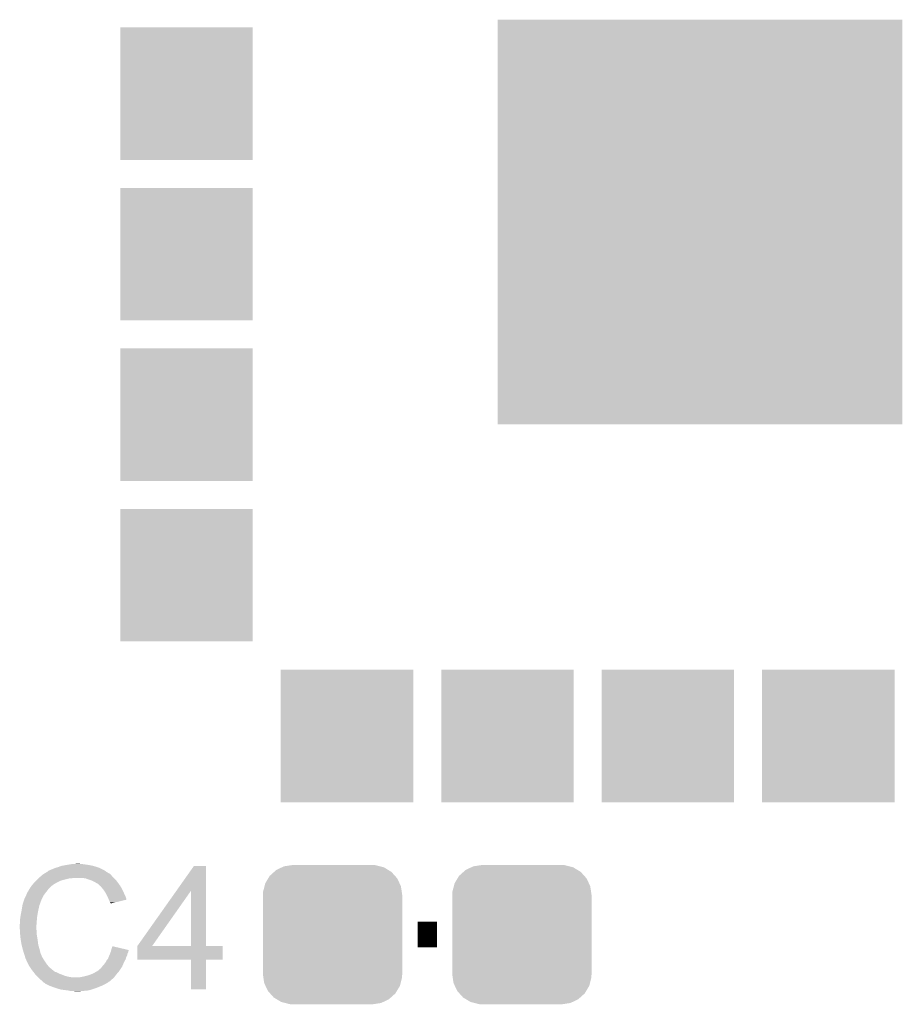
# Model space of a CAD drawing. Extents: x -0.05 to 0.95, y -0.15 to 1.37.
# Tile 24 of 28: x 0.17 to 0.45, y 0.79 to 1.1. Entities that reach past the tile are written whole.
import ezdxf

# ---------------------------------------------------------------- set-up
doc = ezdxf.new("R2010")
doc.units = 0
doc.layers.get('0').update_dxf_attribs({"linetype": 'CONTINUOUS'})
doc.layers.add('ST67W_CLICK_V101_GTO', color=14, linetype='CONTINUOUS')
doc.layers.add('ST67W_CLICK_V101_GTS', color=12, linetype='CONTINUOUS')

# ---------------------------------------------------------------- blocks, each defined once
blk = doc.blocks.new('SQUARE_73')
blk.add_solid([(0.02065, 0.02065), (0.02065, -0.02065), (-0.02065, 0.02065), (-0.02065, -0.02065)])
blk = doc.blocks.new('SQUARE_74')
blk.add_solid([(0.06305, 0.06305), (0.06305, -0.06305), (-0.06305, 0.06305), (-0.06305, -0.06305)])
blk = doc.blocks.new('CUSTOM_75')
for points in [[(-0.01509, 0.0213), (-0.01273, 0.02165), (0.01472, 0.0213), (0.01336, 0.02165)], [(-0.01273, 0.02165), (-0.0124, 0.0217), (0.01336, 0.02165), (0.0124, 0.0217)], [(-0.01957, 0.01832), (-0.01818, 0.01957), (0.01945, 0.01832), (0.01832, 0.01957)], [(-0.01818, 0.01957), (-0.01755, 0.02014), (0.01832, 0.01957), (0.01738, 0.02014)], [(-0.01755, 0.02014), (-0.01578, 0.02098), (0.01738, 0.02014), (0.01599, 0.02098)], [(-0.01578, 0.02098), (-0.01509, 0.0213), (0.01599, 0.02098), (0.01472, 0.0213)], [(-0.02121, 0.01509), (-0.02098, 0.01599), (0.0213, 0.01509), (0.02088, 0.01599)], [(-0.02098, 0.01599), (-0.02004, 0.01755), (0.02088, 0.01599), (0.02014, 0.01755)], [(-0.02004, 0.01755), (-0.01957, 0.01832), (0.02014, 0.01755), (0.01945, 0.01832)], [(-0.0217, 0.0124), (-0.02165, 0.01336), (0.0217, 0.0124), (0.02156, 0.01336)], [(-0.0217, -0.0124), (-0.0217, 0.0124), (0.0217, -0.0124), (0.0217, 0.0124)], [(-0.02165, 0.01336), (-0.02121, 0.01509), (0.02156, 0.01336), (0.0213, 0.01509)], [(-0.02156, -0.01336), (-0.0217, -0.0124), (0.02165, -0.01336), (0.0217, -0.0124)], [(-0.0213, -0.01509), (-0.02156, -0.01336), (0.02121, -0.01509), (0.02165, -0.01336)], [(-0.02088, -0.01599), (-0.0213, -0.01509), (0.02098, -0.01599), (0.02121, -0.01509)], [(-0.02014, -0.01755), (-0.02088, -0.01599), (0.02004, -0.01755), (0.02098, -0.01599)], [(-0.01945, -0.01832), (-0.02014, -0.01755), (0.01957, -0.01832), (0.02004, -0.01755)], [(-0.01832, -0.01957), (-0.01945, -0.01832), (0.01818, -0.01957), (0.01957, -0.01832)], [(-0.01738, -0.02014), (-0.01832, -0.01957), (0.01755, -0.02014), (0.01818, -0.01957)], [(-0.01599, -0.02098), (-0.01738, -0.02014), (0.01578, -0.02098), (0.01755, -0.02014)], [(-0.01472, -0.0213), (-0.01599, -0.02098), (0.01509, -0.0213), (0.01578, -0.02098)], [(-0.01336, -0.02165), (-0.01472, -0.0213), (0.01273, -0.02165), (0.01509, -0.0213)], [(-0.0124, -0.0217), (-0.01336, -0.02165), (0.0124, -0.0217), (0.01273, -0.02165)]]:
    blk.add_solid(points)

msp = doc.modelspace()

# ---------------------------------------------------------------- linework, layer by layer
at = {"layer": 'ST67W_CLICK_V101_GTO', "const_width": 0.008}
msp.add_lwpolyline([(0.297, 0.816), (0.303, 0.816)], dxfattribs=at)
at = {"layer": 'ST67W_CLICK_V101_GTO'}
for points in [[(0.1859, 0.8374), (0.1875, 0.8377), (0.196, 0.8374), (0.1945, 0.8377)], [(0.1875, 0.8377), (0.1887, 0.8379), (0.1945, 0.8377), (0.1931, 0.8379)], [(0.1887, 0.8379), (0.1893, 0.838), (0.1931, 0.8379), (0.1925, 0.838)], [(0.1893, 0.838), (0.1911, 0.8381), (0.192, 0.838), (0.1916, 0.8381)], [(0.17971, 0.8343), (0.18006, 0.8346), (0.2017, 0.8343), (0.2015, 0.8346)], [(0.18006, 0.8346), (0.1803, 0.8348), (0.2015, 0.8346), (0.2013, 0.8348)], [(0.1803, 0.8348), (0.18047, 0.8349), (0.2013, 0.8348), (0.2012, 0.8349)], [(0.18047, 0.8349), (0.18063, 0.835), (0.2012, 0.8349), (0.201, 0.835)], [(0.18063, 0.835), (0.1808, 0.8351), (0.201, 0.835), (0.2009, 0.8351)], [(0.1808, 0.8351), (0.18163, 0.8356), (0.2008, 0.8351), (0.2, 0.8356)], [(0.1808, 0.8351), (0.1808, 0.8351), (0.2009, 0.8351), (0.2008, 0.8351)], [(0.18163, 0.8356), (0.1818, 0.8357), (0.2, 0.8356), (0.19986, 0.8357)], [(0.1818, 0.8358), (0.1822, 0.836), (0.19972, 0.8358), (0.19944, 0.836)], [(0.1818, 0.8357), (0.1818, 0.8358), (0.19986, 0.8357), (0.19972, 0.8358)], [(0.1822, 0.836), (0.1825, 0.8361), (0.19944, 0.836), (0.1993, 0.8361)], [(0.1825, 0.8361), (0.1829, 0.8363), (0.1993, 0.8361), (0.1989, 0.8363)], [(0.1829, 0.8363), (0.1834, 0.8365), (0.1989, 0.8363), (0.1985, 0.8365)], [(0.1834, 0.8365), (0.1839, 0.8367), (0.1985, 0.8365), (0.19805, 0.8367)], [(0.1839, 0.8367), (0.1845, 0.8369), (0.19805, 0.8367), (0.1976, 0.8369)], [(0.1845, 0.8369), (0.1852, 0.8371), (0.1976, 0.8369), (0.19696, 0.8371)], [(0.1852, 0.8371), (0.1859, 0.8374), (0.19696, 0.8371), (0.196, 0.8374)], [(0.22186, 0.8297), (0.2273, 0.8374), (0.2311, 0.8297), (0.2311, 0.8374)], [(0.2273, 0.8374), (0.2273, 0.8374), (0.2311, 0.8374), (0.2273, 0.8374)], [(0.17669, 0.8312), (0.1769, 0.8315), (0.183, 0.8312), (0.1834, 0.8315)], [(0.1769, 0.8315), (0.17699, 0.8316), (0.1834, 0.8315), (0.1835, 0.8316)], [(0.17699, 0.8316), (0.17763, 0.8323), (0.1835, 0.8316), (0.1847, 0.8323)], [(0.17763, 0.8323), (0.1779, 0.8326), (0.1847, 0.8323), (0.18535, 0.8326)], [(0.1779, 0.8326), (0.1782, 0.8329), (0.18535, 0.8326), (0.186, 0.8329)], [(0.1782, 0.8329), (0.1788, 0.8335), (0.186, 0.8329), (0.1884, 0.8335)], [(0.1788, 0.8335), (0.1789, 0.8336), (0.1884, 0.8335), (0.1894, 0.8336)], [(0.1789, 0.8336), (0.179, 0.8337), (0.1894, 0.8336), (0.1899, 0.8337)], [(0.179, 0.8337), (0.17971, 0.8343), (0.2023, 0.8337), (0.2017, 0.8343)], [(0.1936, 0.8335), (0.1924, 0.8337), (0.2025, 0.8335), (0.2023, 0.8337)], [(0.1947, 0.8331), (0.1936, 0.8335), (0.2029, 0.8331), (0.2025, 0.8335)], [(0.195, 0.833), (0.1947, 0.8331), (0.203, 0.833), (0.2029, 0.8331)], [(0.1956, 0.8328), (0.195, 0.833), (0.20316, 0.8328), (0.203, 0.833)], [(0.1962, 0.8325), (0.1956, 0.8328), (0.2034, 0.8325), (0.20316, 0.8328)], [(0.1964, 0.8324), (0.1962, 0.8325), (0.20347, 0.8324), (0.2034, 0.8325)], [(0.1969, 0.8321), (0.1964, 0.8324), (0.20369, 0.8321), (0.20347, 0.8324)], [(0.1973, 0.8319), (0.1969, 0.8321), (0.20383, 0.8319), (0.20369, 0.8321)], [(0.1974, 0.8318), (0.1973, 0.8319), (0.2039, 0.8318), (0.20383, 0.8319)], [(0.19819, 0.8311), (0.1974, 0.8318), (0.2044, 0.8311), (0.2039, 0.8318)], [(0.1745, 0.8272), (0.17502, 0.8283), (0.17995, 0.8272), (0.1805, 0.8283)], [(0.17502, 0.8283), (0.1753, 0.8289), (0.1805, 0.8283), (0.18097, 0.8289)], [(0.1753, 0.829), (0.1754, 0.8291), (0.18104, 0.829), (0.18112, 0.8291)], [(0.1753, 0.8289), (0.1753, 0.829), (0.18097, 0.8289), (0.18104, 0.829)], [(0.1754, 0.8291), (0.1755, 0.8294), (0.18112, 0.8291), (0.18136, 0.8294)], [(0.1755, 0.8294), (0.1757, 0.8296), (0.18136, 0.8294), (0.18151, 0.8296)], [(0.1757, 0.8296), (0.1759, 0.83), (0.18151, 0.8296), (0.18182, 0.83)], [(0.1759, 0.83), (0.17596, 0.8301), (0.18182, 0.83), (0.1819, 0.8301)], [(0.17596, 0.8301), (0.1762, 0.8305), (0.1819, 0.8301), (0.1823, 0.8305)], [(0.1762, 0.8305), (0.17669, 0.8312), (0.1823, 0.8305), (0.183, 0.8312)], [(0.1983, 0.831), (0.19819, 0.8311), (0.20446, 0.831), (0.2044, 0.8311)], [(0.19878, 0.8304), (0.1983, 0.831), (0.2048, 0.8304), (0.20446, 0.831)], [(0.1991, 0.83), (0.19878, 0.8304), (0.205, 0.83), (0.2048, 0.8304)], [(0.19938, 0.8296), (0.1991, 0.83), (0.2052, 0.8296), (0.205, 0.83)], [(0.1998, 0.829), (0.19938, 0.8296), (0.20547, 0.829), (0.2052, 0.8296)], [(0.19995, 0.8287), (0.1998, 0.829), (0.2056, 0.8287), (0.20547, 0.829)], [(0.2003, 0.828), (0.19995, 0.8287), (0.20595, 0.828), (0.2056, 0.8287)], [(0.2097, 0.8125), (0.22186, 0.8297), (0.2143, 0.8125), (0.2264, 0.8297)], [(0.2264, 0.8125), (0.2264, 0.8297), (0.2311, 0.8125), (0.2311, 0.8297)], [(0.17375, 0.8245), (0.17388, 0.8253), (0.179, 0.8245), (0.1792, 0.8253)], [(0.17388, 0.8253), (0.1739, 0.8254), (0.1792, 0.8253), (0.17925, 0.8254)], [(0.1739, 0.8254), (0.17393, 0.8255), (0.17925, 0.8254), (0.1793, 0.8255)], [(0.17393, 0.8255), (0.174, 0.8257), (0.1793, 0.8255), (0.1793, 0.8257)], [(0.174, 0.8257), (0.17403, 0.8258), (0.1793, 0.8257), (0.1794, 0.8258)], [(0.17403, 0.8258), (0.17407, 0.8259), (0.1794, 0.8258), (0.1794, 0.8259)], [(0.17407, 0.8259), (0.17447, 0.8271), (0.1794, 0.8259), (0.1799, 0.8271)], [(0.17447, 0.8271), (0.1745, 0.8272), (0.1799, 0.8271), (0.17995, 0.8272)], [(0.20034, 0.8279), (0.2003, 0.828), (0.206, 0.8279), (0.20595, 0.828)], [(0.2007, 0.8271), (0.20034, 0.8279), (0.20624, 0.8271), (0.206, 0.8279)], [(0.2008, 0.8269), (0.2007, 0.8271), (0.2063, 0.8269), (0.20624, 0.8271)], [(0.2009, 0.8267), (0.2008, 0.8269), (0.20547, 0.8267), (0.2063, 0.8269)], [(0.2011, 0.8261), (0.2009, 0.8267), (0.20296, 0.8261), (0.20547, 0.8267)], [(0.2013, 0.8259), (0.2011, 0.8261), (0.20213, 0.8259), (0.20296, 0.8261)], [(0.2013, 0.8257), (0.2013, 0.8259), (0.2013, 0.8257), (0.20213, 0.8259)], [(0.1733, 0.822), (0.17339, 0.8225), (0.17852, 0.822), (0.1786, 0.8225)], [(0.17339, 0.8225), (0.1736, 0.8236), (0.1786, 0.8225), (0.1788, 0.8236)], [(0.1736, 0.8236), (0.17375, 0.8245), (0.1788, 0.8236), (0.179, 0.8245)], [(0.173, 0.8191), (0.1731, 0.8195), (0.17824, 0.8191), (0.17827, 0.8195)], [(0.173, 0.8185), (0.173, 0.8191), (0.1782, 0.8185), (0.17824, 0.8191)], [(0.1731, 0.8206), (0.1732, 0.8213), (0.17835, 0.8206), (0.1784, 0.8213)], [(0.1731, 0.8195), (0.1731, 0.8206), (0.17827, 0.8195), (0.17835, 0.8206)], [(0.1732, 0.8213), (0.1733, 0.822), (0.1784, 0.8213), (0.17852, 0.822)], [(0.17305, 0.8176), (0.173, 0.8185), (0.1782, 0.8176), (0.1782, 0.8185)], [(0.17306, 0.8173), (0.17305, 0.8176), (0.1783, 0.8173), (0.1782, 0.8176)], [(0.1731, 0.8165), (0.17306, 0.8173), (0.1783, 0.8165), (0.1783, 0.8173)], [(0.17313, 0.8162), (0.1731, 0.8165), (0.1783, 0.8162), (0.1783, 0.8165)], [(0.17319, 0.8156), (0.17313, 0.8162), (0.1784, 0.8156), (0.1783, 0.8162)], [(0.1733, 0.8145), (0.17319, 0.8156), (0.17857, 0.8145), (0.1784, 0.8156)], [(0.17334, 0.8143), (0.1733, 0.8145), (0.1786, 0.8143), (0.17857, 0.8145)], [(0.1736, 0.8128), (0.17334, 0.8143), (0.1788, 0.8128), (0.1786, 0.8143)], [(0.1738, 0.812), (0.1736, 0.8128), (0.17903, 0.812), (0.1788, 0.8128)], [(0.17397, 0.8114), (0.1738, 0.812), (0.1792, 0.8114), (0.17903, 0.812)], [(0.1742, 0.8106), (0.17397, 0.8114), (0.17941, 0.8106), (0.1792, 0.8114)], [(0.17443, 0.8099), (0.1742, 0.8106), (0.1796, 0.8099), (0.17941, 0.8106)], [(0.17447, 0.8098), (0.17443, 0.8099), (0.1797, 0.8098), (0.1796, 0.8099)], [(0.20097, 0.8096), (0.2011, 0.8099), (0.2065, 0.8096), (0.20656, 0.8099)], [(0.2011, 0.8099), (0.20117, 0.8101), (0.20656, 0.8099), (0.2066, 0.8101)], [(0.20117, 0.8101), (0.20132, 0.8105), (0.2066, 0.8101), (0.2068, 0.8105)], [(0.20132, 0.8105), (0.2014, 0.8107), (0.2068, 0.8105), (0.20685, 0.8107)], [(0.2014, 0.8107), (0.20145, 0.8109), (0.20685, 0.8107), (0.2069, 0.8109)], [(0.20145, 0.8109), (0.2015, 0.8111), (0.2069, 0.8109), (0.207, 0.8111)], [(0.2015, 0.8111), (0.20152, 0.8112), (0.207, 0.8111), (0.207, 0.8112)], [(0.20152, 0.8112), (0.2016, 0.8115), (0.207, 0.8112), (0.20572, 0.8115)], [(0.2016, 0.8115), (0.2019, 0.8124), (0.20572, 0.8115), (0.2019, 0.8124)], [(0.2097, 0.8082), (0.2097, 0.8125), (0.2363, 0.8082), (0.2363, 0.8125)], [(0.2097, 0.8125), (0.2097, 0.8125), (0.2363, 0.8125), (0.2311, 0.8125)], [(0.2097, 0.8125), (0.2097, 0.8125), (0.2264, 0.8125), (0.22438, 0.8125)], [(0.2097, 0.8125), (0.2097, 0.8125), (0.22438, 0.8125), (0.2143, 0.8125)], [(0.17453, 0.8096), (0.17447, 0.8098), (0.1798, 0.8096), (0.1797, 0.8098)], [(0.1746, 0.8094), (0.17453, 0.8096), (0.17987, 0.8094), (0.1798, 0.8096)], [(0.17463, 0.8093), (0.1746, 0.8094), (0.1799, 0.8093), (0.17987, 0.8094)], [(0.1747, 0.809), (0.17463, 0.8093), (0.18005, 0.809), (0.1799, 0.8093)], [(0.1748, 0.8087), (0.1747, 0.809), (0.1802, 0.8087), (0.18005, 0.809)], [(0.1749, 0.8084), (0.1748, 0.8087), (0.18039, 0.8084), (0.1802, 0.8087)], [(0.175, 0.8082), (0.1749, 0.8084), (0.18051, 0.8082), (0.18039, 0.8084)], [(0.17514, 0.8079), (0.175, 0.8082), (0.1807, 0.8079), (0.18051, 0.8082)], [(0.17556, 0.807), (0.17514, 0.8079), (0.1813, 0.807), (0.1807, 0.8079)], [(0.1758, 0.8065), (0.17556, 0.807), (0.1817, 0.8065), (0.1813, 0.807)], [(0.1991, 0.8065), (0.1994, 0.8069), (0.20512, 0.8065), (0.20529, 0.8069)], [(0.1994, 0.8069), (0.1998, 0.8074), (0.20529, 0.8069), (0.20551, 0.8074)], [(0.1998, 0.8074), (0.1999, 0.8076), (0.20551, 0.8074), (0.2056, 0.8076)], [(0.1999, 0.8076), (0.2001, 0.808), (0.2056, 0.8076), (0.20583, 0.808)], [(0.2001, 0.808), (0.20034, 0.8083), (0.20583, 0.808), (0.206, 0.8083)], [(0.20034, 0.8083), (0.2005, 0.8085), (0.206, 0.8083), (0.20606, 0.8085)], [(0.2005, 0.8085), (0.20071, 0.809), (0.20606, 0.8085), (0.2062, 0.809)], [(0.20071, 0.809), (0.20097, 0.8096), (0.2062, 0.809), (0.2065, 0.8096)], [(0.2264, 0.799), (0.2264, 0.8082), (0.2311, 0.799), (0.2311, 0.8082)], [(0.2264, 0.8082), (0.2264, 0.8082), (0.2311, 0.8082), (0.2363, 0.8082)], [(0.17613, 0.806), (0.1758, 0.8065), (0.1821, 0.806), (0.1817, 0.8065)], [(0.17667, 0.8052), (0.17613, 0.806), (0.183, 0.8052), (0.1821, 0.806)], [(0.1768, 0.805), (0.17667, 0.8052), (0.18325, 0.805), (0.183, 0.8052)], [(0.17726, 0.8044), (0.1768, 0.805), (0.184, 0.8044), (0.18325, 0.805)], [(0.17742, 0.8042), (0.17726, 0.8044), (0.1846, 0.8042), (0.1842, 0.8044)], [(0.17726, 0.8044), (0.17726, 0.8044), (0.1842, 0.8044), (0.184, 0.8044)], [(0.17749, 0.8041), (0.17742, 0.8042), (0.1849, 0.8041), (0.1846, 0.8042)], [(0.17765, 0.8039), (0.17749, 0.8041), (0.1852, 0.8039), (0.1849, 0.8041)], [(0.1778, 0.8037), (0.17765, 0.8039), (0.18573, 0.8037), (0.1852, 0.8039)], [(0.1779, 0.8036), (0.1778, 0.8037), (0.186, 0.8036), (0.18573, 0.8037)], [(0.1943, 0.8033), (0.1954, 0.8037), (0.2029, 0.8033), (0.2032, 0.8037)], [(0.1954, 0.8037), (0.1966, 0.8043), (0.2032, 0.8037), (0.20372, 0.8043)], [(0.1966, 0.8043), (0.19695, 0.8045), (0.20372, 0.8043), (0.2039, 0.8045)], [(0.19695, 0.8045), (0.1973, 0.8047), (0.2039, 0.8045), (0.20403, 0.8047)], [(0.1973, 0.8047), (0.1978, 0.8051), (0.20403, 0.8047), (0.2043, 0.8051)], [(0.1978, 0.8051), (0.1981, 0.8054), (0.2043, 0.8051), (0.2045, 0.8054)], [(0.1981, 0.8054), (0.1983, 0.8055), (0.2045, 0.8054), (0.20457, 0.8055)], [(0.1983, 0.8055), (0.1985, 0.8058), (0.20457, 0.8055), (0.20477, 0.8058)], [(0.1985, 0.8058), (0.19865, 0.806), (0.20477, 0.8058), (0.2049, 0.806)], [(0.19865, 0.806), (0.1988, 0.8062), (0.2049, 0.806), (0.20499, 0.8062)], [(0.1988, 0.8062), (0.1991, 0.8065), (0.20499, 0.8062), (0.20512, 0.8065)], [(0.1783, 0.8032), (0.1779, 0.8036), (0.187, 0.8032), (0.186, 0.8036)], [(0.17854, 0.8029), (0.1783, 0.8032), (0.1881, 0.8029), (0.187, 0.8032)], [(0.1787, 0.8027), (0.17854, 0.8029), (0.1893, 0.8027), (0.1881, 0.8029)], [(0.1792, 0.8023), (0.1787, 0.8027), (0.202, 0.8023), (0.2024, 0.8027)], [(0.1796, 0.8019), (0.1792, 0.8023), (0.20154, 0.8019), (0.202, 0.8023)], [(0.18, 0.8016), (0.1796, 0.8019), (0.2012, 0.8016), (0.20154, 0.8019)], [(0.1802, 0.8014), (0.18, 0.8016), (0.201, 0.8014), (0.2011, 0.8016)], [(0.18, 0.8016), (0.18, 0.8016), (0.2011, 0.8016), (0.2012, 0.8016)], [(0.1803, 0.8013), (0.1802, 0.8014), (0.2007, 0.8013), (0.201, 0.8014)], [(0.1805, 0.8011), (0.1803, 0.8013), (0.2005, 0.8011), (0.2007, 0.8013)], [(0.1808, 0.8009), (0.1805, 0.8011), (0.20017, 0.8009), (0.2005, 0.8011)], [(0.1809, 0.8008), (0.1809, 0.8009), (0.2, 0.8008), (0.20017, 0.8009)], [(0.1825, 0.8), (0.1809, 0.8008), (0.1984, 0.8), (0.2, 0.8008)], [(0.1917, 0.8027), (0.1921, 0.8028), (0.2024, 0.8027), (0.2025, 0.8028)], [(0.1921, 0.8028), (0.1926, 0.8029), (0.2025, 0.8028), (0.2026, 0.8029)], [(0.1926, 0.8029), (0.1931, 0.803), (0.2026, 0.8029), (0.20267, 0.803)], [(0.1931, 0.803), (0.1943, 0.8033), (0.20267, 0.803), (0.2029, 0.8033)], [(0.18335, 0.7997), (0.1825, 0.8), (0.1976, 0.7997), (0.1984, 0.8)], [(0.1842, 0.7994), (0.18335, 0.7997), (0.1969, 0.7994), (0.1976, 0.7997)], [(0.1858, 0.7989), (0.1842, 0.7994), (0.1954, 0.7989), (0.1969, 0.7994)], [(0.1866, 0.7988), (0.1858, 0.7989), (0.1951, 0.7988), (0.1954, 0.7989)], [(0.1882, 0.7986), (0.1866, 0.7988), (0.1942, 0.7986), (0.1951, 0.7988)], [(0.18855, 0.7985), (0.1882, 0.7986), (0.1932, 0.7985), (0.1942, 0.7986)], [(0.1889, 0.7984), (0.18855, 0.7985), (0.1921, 0.7984), (0.1932, 0.7985)], [(0.1904, 0.7983), (0.19, 0.7984), (0.191, 0.7983), (0.1921, 0.7984)]]:
    msp.add_solid(points, dxfattribs=at)

# ---------------------------------------------------------------- block references
at = {"layer": 'ST67W_CLICK_V101_GTS'}
for name, p in [('SQUARE_73', (0.225, 1.078)), ('SQUARE_74', (0.385, 1.038)), ('SQUARE_73', (0.225, 1.028)), ('SQUARE_73', (0.225, 0.978)), ('SQUARE_73', (0.225, 0.928)), ('SQUARE_73', (0.275, 0.8779)), ('SQUARE_73', (0.325, 0.8779)), ('SQUARE_73', (0.375, 0.8779)), ('SQUARE_73', (0.425, 0.8779)), ('CUSTOM_75', (0.2705, 0.816)), ('CUSTOM_75', (0.3295, 0.816))]:
    msp.add_blockref(name, p, dxfattribs=at)

doc.saveas('drawing.dxf')
